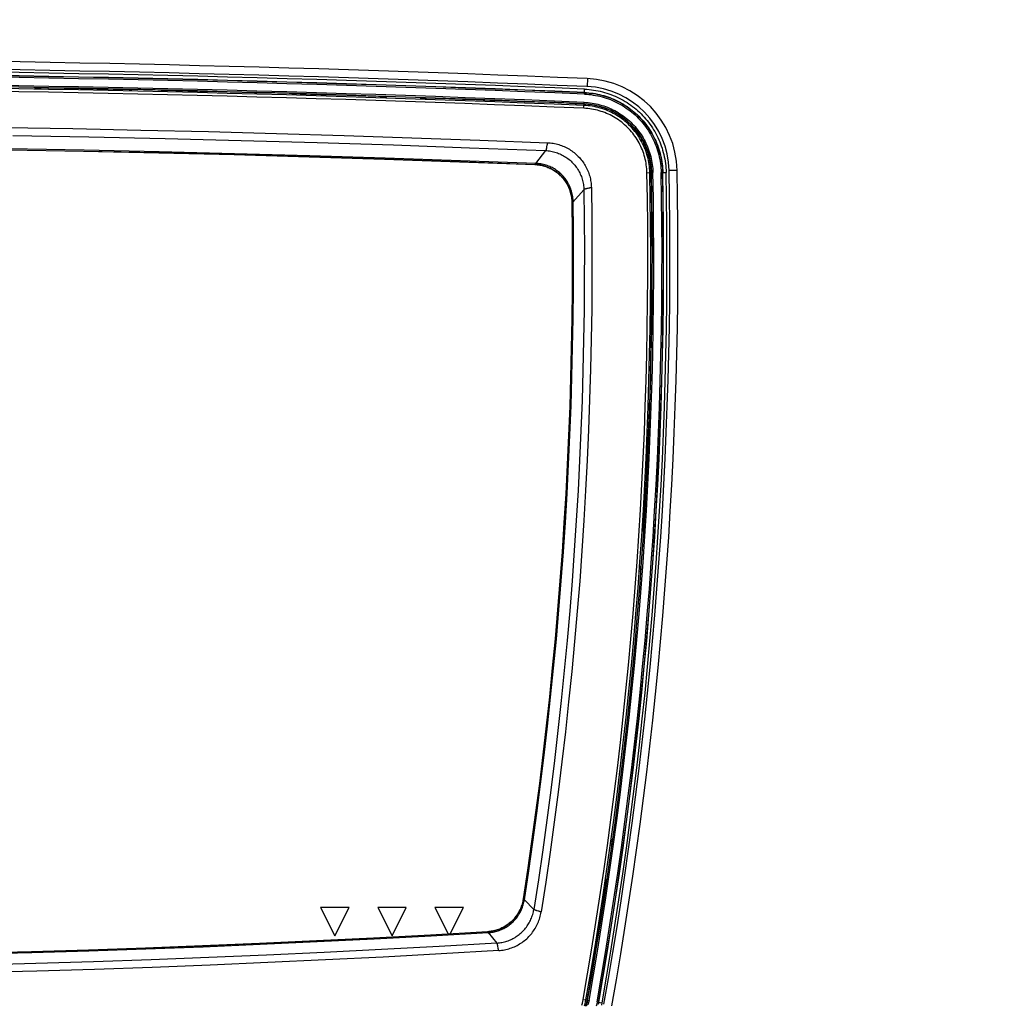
# Model space of a CAD drawing. Header units: centimetres. Extents: x 4745 to 39369, y 17389 to 19524.
# Tile 24 of 188: x 15516 to 15533, y 18153 to 18170. Entities that reach past the tile are written whole.
import ezdxf
from ezdxf import colors
from ezdxf.entities.mleader import LeaderData, LeaderLine
from ezdxf.math import Vec2, Vec3

# ---------------------------------------------------------------- set-up
doc = ezdxf.new("R2010")
doc.units = ezdxf.units.CM
doc.layers.add('$_urządzenia', color=250, linetype='Continuous')
doc.layers.add('IS_Opis', color=250, linetype='Continuous', lineweight=9)
doc.styles.add('styl1', font='ARIALN.TTF')

# ---------------------------------------------------------------- blocks, each defined once
blk = doc.blocks.new('A$C92957c0b')
at = {"layer": '$_urządzenia'}
for p, q in [((167.19, -875.28), (167.13, -876.68)), ((70.46, -876.91), (70.5, -877.04)), ((71.54, -876.93), (70.46, -876.91)), ((71.5, -877.06), (70.5, -877.04)), ((71.54, -876.94), (71.5, -877.06)), ((71.57, -876.93), (71.54, -876.93)), ((71.73, -876.93), (71.69, -876.93)), ((71.76, -876.93), (71.73, -876.93)), ((71.8, -876.93), (71.76, -876.93)), ((71.84, -876.93), (71.8, -876.93)), ((87.81, -877.2), (87.76, -877.2)), ((87.87, -877.2), (87.81, -877.2)), ((87.93, -877.2), (87.87, -877.2)), ((166.68, -878.01), (166.72, -877.14)), ((87.17, -877.23), (87.11, -877.23)), ((87.23, -877.23), (87.17, -877.23)), ((87.28, -877.23), (87.23, -877.23)), ((87.53, -877.21), (87.52, -877.22)), ((92.09, -877.29), (92.03, -877.29)), ((92.15, -877.29), (92.09, -877.29)), ((92.21, -877.3), (92.15, -877.29)), ((92.53, -877.32), (92.54, -877.33)), ((92.91, -877.36), (92.86, -877.36)), ((92.97, -877.36), (92.91, -877.36)), ((93.04, -877.37), (92.97, -877.36)), ((110.12, -877.8), (110.06, -877.8)), ((110.17, -877.8), (110.12, -877.8)), ((110.23, -877.8), (110.17, -877.8)), ((110.47, -877.78), (110.46, -877.78)), ((110.76, -877.77), (110.7, -877.77)), ((110.82, -877.77), (110.76, -877.77)), ((110.88, -877.77), (110.82, -877.77)), ((115.04, -877.88), (114.98, -877.88)), ((115.1, -877.89), (115.04, -877.88)), ((115.16, -877.89), (115.1, -877.89)), ((115.47, -877.92), (115.48, -877.93)), ((115.86, -877.96), (115.8, -877.96)), ((115.92, -877.96), (115.86, -877.96)), ((115.98, -877.96), (115.92, -877.96)), ((130.7, -878.42), (130.66, -878.42)), ((130.74, -878.42), (130.7, -878.42)), ((130.96, -878.43), (130.93, -878.43)), ((132.04, -878.47), (130.96, -878.43)), ((130.96, -878.44), (131, -878.56)), ((132, -878.59), (131, -878.56)), ((132.04, -878.47), (132, -878.59)), ((137.96, -878.67), (138, -878.79)), ((139.04, -878.71), (137.96, -878.67)), ((139, -878.83), (138, -878.79)), ((139.04, -878.71), (139, -878.83)), ((139.07, -878.71), (139.04, -878.71)), ((139.22, -878.71), (139.19, -878.7)), ((139.26, -878.71), (139.22, -878.71)), ((139.3, -878.71), (139.26, -878.71)), ((139.34, -878.71), (139.3, -878.71)), ((158.69, -879.43), (158.63, -879.43)), ((158.75, -879.43), (158.69, -879.43)), ((158.8, -879.43), (158.75, -879.43)), ((159.04, -879.41), (159.03, -879.42)), ((159.33, -879.4), (159.27, -879.4)), ((159.39, -879.4), (159.33, -879.4)), ((159.45, -879.41), (159.39, -879.4)), ((163.61, -879.57), (163.55, -879.57)), ((163.67, -879.58), (163.61, -879.57)), ((163.73, -879.58), (163.67, -879.58)), ((164.05, -879.62), (164.05, -879.62)), ((164.43, -879.66), (164.37, -879.66)), ((164.49, -879.66), (164.43, -879.66)), ((164.55, -879.66), (164.49, -879.66)), ((166.58, -880.49), (166.62, -879.44)), ((159.88, -887.89), (158.13, -890.15)), ((158, -890.33), (158, -890.32)), ((158.09, -890.2), (158.05, -890.25)), ((158.13, -890.15), (158.09, -890.2)), ((177.62, -891.77), (178.67, -891.75)), ((180.1, -891.72), (180.97, -891.7)), ((182.9, -891.35), (181.5, -891.37)), ((164.65, -896.89), (166.57, -894.74)), ((164.52, -897.02), (164.53, -897.02)), ((178.37, -903.5), (178.49, -903.46)), ((178.38, -904.5), (178.5, -904.54)), ((178.5, -903.2), (178.5, -903.16)), ((178.5, -903.24), (178.5, -903.2)), ((178.5, -903.27), (178.5, -903.24)), ((178.5, -903.46), (178.5, -903.43)), ((178.5, -910.46), (178.37, -910.5)), ((178.49, -911.54), (178.37, -911.5)), ((178.49, -911.57), (178.49, -911.54)), ((178.5, -911.73), (178.5, -911.69)), ((178.5, -911.76), (178.5, -911.73)), ((178.5, -911.8), (178.5, -911.76)), ((178.5, -911.84), (178.5, -911.8)), ((178.27, -926.19), (178.27, -926.13)), ((178.27, -926.25), (178.27, -926.19)), ((178.27, -926.3), (178.27, -926.25)), ((178.29, -926.54), (178.28, -926.53)), ((178.3, -926.83), (178.3, -926.78)), ((178.3, -926.89), (178.3, -926.83)), ((178.3, -926.95), (178.3, -926.89)), ((178.09, -932.05), (178.1, -931.99)), ((178.1, -931.93), (178.1, -931.87)), ((178.1, -931.99), (178.1, -931.93)), ((178.14, -931.55), (178.13, -931.55)), ((178.17, -931.23), (178.18, -931.17)), ((178.18, -931.11), (178.18, -931.05)), ((178.18, -931.17), (178.18, -931.11)), ((176.99, -954.54), (176.87, -954.5)), ((177.05, -953.46), (176.93, -953.5)), ((177.06, -953.46), (177.06, -953.43)), ((177.08, -953.2), (177.09, -953.16)), ((177.08, -953.24), (177.08, -953.2)), ((176.51, -961.57), (176.51, -961.54)), ((171.58, -1008.46), (171.58, -1008.43)), ((170.42, -1016.54), (170.31, -1016.5)), ((170.4, -1016.76), (170.41, -1016.72)), ((170.41, -1016.72), (170.41, -1016.69)), ((170.42, -1016.57), (170.43, -1016.54)), ((170.58, -1015.46), (170.45, -1015.5)), ((156, -1018.87), (156.01, -1018.87)), ((156.11, -1018.96), (156.17, -1019.02)), ((157.82, -1020.71), (156.17, -1019.02)), ((120.5, -1020.35), (123, -1025.35)), ((125.5, -1020.35), (120.5, -1020.35)), ((123, -1025.35), (125.5, -1020.35)), ((130.5, -1020.35), (133, -1025.35)), ((135.5, -1020.35), (130.5, -1020.35)), ((133, -1025.35), (135.5, -1020.35)), ((140.5, -1020.35), (142.83, -1025)), ((145.5, -1020.35), (140.5, -1020.35)), ((143.18, -1024.98), (145.5, -1020.35)), ((158.67, -1021.02), (158.43, -1020.95)), ((149.7, -1024.61), (149.7, -1024.62)), ((151.58, -1027.46), (151.53, -1027.15)), ((151.61, -1027.58), (151.58, -1027.46)), ((166.46, -1036.45), (167.48, -1036.63)), ((168.9, -1036.88), (169.75, -1037.03))]:
    blk.add_line(p, q, dxfattribs=at)
for points in [[(71.69, -876.93), (71.67, -876.93), (71.66, -876.93), (71.64, -876.93), (71.63, -876.93), (71.61, -876.93), (71.6, -876.93), (71.59, -876.93), (71.58, -876.93), (71.57, -876.93), (71.56, -876.93), (71.56, -876.93), (71.55, -876.94), (71.55, -876.94), (71.54, -876.94), (71.54, -876.94), (71.54, -876.94)], [(87.76, -877.2), (87.73, -877.2), (87.71, -877.2), (87.69, -877.2), (87.66, -877.2), (87.64, -877.2), (87.62, -877.2), (87.61, -877.2), (87.59, -877.2), (87.58, -877.2), (87.56, -877.21), (87.55, -877.21), (87.54, -877.21), (87.53, -877.21), (87.53, -877.21), (87.53, -877.21)], [(88.02, -877.2), (87.99, -877.2), (87.93, -877.2)], [(166.72, -877.14), (167.11, -877.16), (167.5, -877.19), (167.89, -877.24), (168.28, -877.29), (168.67, -877.35), (169.06, -877.43), (169.44, -877.51), (169.83, -877.6), (170.21, -877.71), (170.58, -877.82), (170.96, -877.94), (171.33, -878.08), (171.69, -878.22), (172.06, -878.37), (172.42, -878.54), (172.77, -878.71), (173.12, -878.89), (173.46, -879.08), (173.8, -879.28), (174.14, -879.49), (174.47, -879.71), (174.79, -879.93), (175.11, -880.17), (175.42, -880.41), (175.72, -880.66), (176.02, -880.92), (176.31, -881.19), (176.59, -881.46), (176.86, -881.74), (177.13, -882.03), (177.39, -882.32), (177.64, -882.63), (177.89, -882.94), (178.12, -883.25), (178.35, -883.57), (178.57, -883.9), (178.78, -884.23), (178.98, -884.57), (179.17, -884.92), (179.36, -885.26), (179.53, -885.62), (179.7, -885.98), (179.85, -886.34), (180, -886.7), (180.13, -887.07), (180.26, -887.45), (180.37, -887.82), (180.48, -888.2), (180.57, -888.59), (180.66, -888.97), (180.73, -889.36), (180.8, -889.75), (180.85, -890.14), (180.9, -890.53), (180.93, -890.92), (180.96, -891.31), (180.97, -891.7)], [(87.11, -877.23), (87.05, -877.23), (87.02, -877.23)], [(87.48, -877.22), (87.47, -877.23), (87.45, -877.23), (87.44, -877.23), (87.42, -877.23), (87.4, -877.23), (87.38, -877.23), (87.36, -877.23), (87.33, -877.23), (87.31, -877.23), (87.28, -877.23)], [(87.52, -877.22), (87.51, -877.22), (87.51, -877.22), (87.5, -877.22), (87.49, -877.22), (87.48, -877.22)], [(92.49, -877.32), (92.48, -877.31), (92.47, -877.31), (92.45, -877.31), (92.43, -877.31), (92.41, -877.31), (92.39, -877.31), (92.37, -877.3), (92.35, -877.3), (92.32, -877.3), (92.3, -877.3), (92.27, -877.3), (92.21, -877.3)], [(92.53, -877.32), (92.53, -877.32), (92.52, -877.32), (92.51, -877.32), (92.5, -877.32), (92.49, -877.32)], [(92.86, -877.36), (92.8, -877.36), (92.77, -877.36), (92.75, -877.35), (92.72, -877.35), (92.7, -877.35), (92.68, -877.35), (92.66, -877.35), (92.64, -877.35), (92.62, -877.34), (92.6, -877.34), (92.59, -877.34), (92.57, -877.34), (92.56, -877.34), (92.55, -877.33), (92.55, -877.33), (92.54, -877.33), (92.54, -877.33)], [(110.06, -877.8), (109.99, -877.79), (109.96, -877.79)], [(110.43, -877.79), (110.41, -877.79), (110.4, -877.79), (110.38, -877.79), (110.36, -877.79), (110.34, -877.8), (110.32, -877.8), (110.3, -877.8), (110.28, -877.8), (110.25, -877.8), (110.23, -877.8)], [(110.46, -877.78), (110.46, -877.79), (110.45, -877.79), (110.45, -877.79), (110.44, -877.79), (110.43, -877.79)], [(110.7, -877.77), (110.68, -877.77), (110.65, -877.77), (110.63, -877.77), (110.61, -877.77), (110.59, -877.77), (110.57, -877.77), (110.55, -877.77), (110.53, -877.77), (110.52, -877.77), (110.51, -877.77), (110.5, -877.77), (110.49, -877.77), (110.48, -877.78), (110.47, -877.78), (110.47, -877.78)], [(110.97, -877.77), (110.94, -877.77), (110.88, -877.77)], [(115.44, -877.91), (115.43, -877.91), (115.41, -877.91), (115.39, -877.91), (115.38, -877.9), (115.36, -877.9), (115.34, -877.9), (115.31, -877.9), (115.29, -877.9), (115.27, -877.9), (115.24, -877.89), (115.21, -877.89), (115.16, -877.89)], [(115.47, -877.92), (115.47, -877.92), (115.47, -877.92), (115.46, -877.92), (115.45, -877.91), (115.44, -877.91)], [(115.8, -877.96), (115.74, -877.95), (115.72, -877.95), (115.69, -877.95), (115.67, -877.95), (115.64, -877.95), (115.62, -877.95), (115.6, -877.94), (115.58, -877.94), (115.56, -877.94), (115.55, -877.94), (115.53, -877.94), (115.52, -877.93), (115.51, -877.93), (115.5, -877.93), (115.49, -877.93), (115.49, -877.93), (115.48, -877.93)], [(130.79, -878.42), (130.77, -878.42), (130.74, -878.42)], [(130.96, -878.44), (130.96, -878.44), (130.96, -878.44), (130.95, -878.44), (130.95, -878.44), (130.94, -878.44), (130.94, -878.43), (130.93, -878.43), (130.92, -878.43), (130.91, -878.43), (130.9, -878.43), (130.89, -878.43), (130.87, -878.43), (130.86, -878.43), (130.84, -878.42), (130.83, -878.42), (130.79, -878.42)], [(139.19, -878.7), (139.17, -878.7), (139.16, -878.7), (139.14, -878.71), (139.13, -878.71), (139.12, -878.71), (139.1, -878.71), (139.09, -878.71), (139.08, -878.71), (139.07, -878.71), (139.06, -878.71), (139.06, -878.71), (139.05, -878.71), (139.05, -878.71), (139.04, -878.71), (139.04, -878.71), (139.04, -878.71)], [(166.68, -878.01), (167.07, -878.03), (167.46, -878.06), (167.85, -878.1), (168.23, -878.16), (168.62, -878.22), (169, -878.3), (169.38, -878.38), (169.76, -878.48), (170.14, -878.59), (170.51, -878.71), (170.88, -878.84), (171.25, -878.97), (171.61, -879.12), (171.97, -879.28), (172.32, -879.45), (172.67, -879.63), (173.01, -879.82), (173.35, -880.02), (173.68, -880.22), (174.01, -880.44), (174.33, -880.67), (174.64, -880.9), (174.95, -881.14), (175.25, -881.4), (175.54, -881.66), (175.83, -881.92), (176.11, -882.2), (176.38, -882.48), (176.64, -882.77), (176.89, -883.07), (177.14, -883.38), (177.37, -883.69), (177.6, -884.01), (177.82, -884.33), (178.03, -884.66), (178.23, -885), (178.42, -885.34), (178.6, -885.69), (178.77, -886.04), (178.94, -886.4), (179.09, -886.76), (179.23, -887.12), (179.36, -887.49), (179.48, -887.86), (179.59, -888.24), (179.69, -888.62), (179.78, -889), (179.86, -889.38), (179.93, -889.77), (179.98, -890.16), (180.03, -890.55), (180.07, -890.93), (180.09, -891.33), (180.1, -891.72)], [(166.69, -877.72), (167.07, -877.74), (167.45, -877.77), (167.82, -877.81), (168.2, -877.86), (168.57, -877.92), (168.94, -877.99), (169.31, -878.07), (169.68, -878.16), (170.05, -878.26), (170.41, -878.37), (170.77, -878.49), (171.13, -878.62), (171.48, -878.76), (171.83, -878.9), (172.17, -879.06), (172.51, -879.22), (172.85, -879.4), (173.18, -879.58), (173.51, -879.77), (173.83, -879.97), (174.14, -880.18), (174.45, -880.4), (174.76, -880.62), (175.06, -880.86), (175.35, -881.1), (175.63, -881.35), (175.91, -881.6), (176.18, -881.87), (176.45, -882.14), (176.71, -882.42), (176.96, -882.7), (177.2, -882.99), (177.43, -883.29), (177.66, -883.59), (177.88, -883.9), (178.09, -884.21), (178.29, -884.53), (178.48, -884.86), (178.67, -885.19), (178.84, -885.53), (179.01, -885.87), (179.17, -886.21), (179.32, -886.56), (179.46, -886.91), (179.59, -887.27), (179.71, -887.62), (179.82, -887.99), (179.92, -888.35), (180.01, -888.72), (180.1, -889.09), (180.17, -889.46), (180.23, -889.83), (180.28, -890.21), (180.33, -890.58), (180.36, -890.96), (180.38, -891.34), (180.39, -891.71)], [(166.69, -877.76), (167.09, -877.78), (167.48, -877.81), (167.88, -877.86), (168.27, -877.91), (168.66, -877.98), (169.05, -878.05), (169.44, -878.14), (169.83, -878.24), (170.21, -878.35), (170.59, -878.47), (170.97, -878.6), (171.34, -878.74), (171.71, -878.89), (172.07, -879.06), (172.43, -879.23), (172.79, -879.41), (173.14, -879.6), (173.48, -879.8), (173.82, -880.01), (174.15, -880.23), (174.48, -880.46), (174.79, -880.7), (175.11, -880.95), (175.41, -881.21), (175.71, -881.47), (176, -881.74), (176.28, -882.02), (176.56, -882.31), (176.83, -882.61), (177.08, -882.91), (177.33, -883.22), (177.57, -883.54), (177.81, -883.87), (178.03, -884.2), (178.24, -884.53), (178.45, -884.88), (178.64, -885.22), (178.83, -885.58), (179, -885.93), (179.17, -886.3), (179.32, -886.66), (179.46, -887.04), (179.6, -887.41), (179.72, -887.79), (179.83, -888.17), (179.93, -888.56), (180.03, -888.94), (180.11, -889.34), (180.17, -889.73), (180.23, -890.12), (180.28, -890.52), (180.32, -890.92), (180.34, -891.31), (180.35, -891.71)], [(158.63, -879.43), (158.57, -879.42), (158.54, -879.42)], [(159, -879.42), (158.98, -879.42), (158.97, -879.43), (158.95, -879.43), (158.94, -879.43), (158.92, -879.43), (158.9, -879.43), (158.87, -879.43), (158.85, -879.43), (158.83, -879.43), (158.8, -879.43)], [(159.03, -879.42), (159.03, -879.42), (159.02, -879.42), (159.02, -879.42), (159.01, -879.42), (159, -879.42)], [(159.27, -879.4), (159.25, -879.4), (159.22, -879.4), (159.2, -879.4), (159.18, -879.4), (159.16, -879.4), (159.14, -879.4), (159.12, -879.4), (159.11, -879.4), (159.09, -879.41), (159.08, -879.41), (159.07, -879.41), (159.06, -879.41), (159.05, -879.41), (159.04, -879.41), (159.04, -879.41)], [(159.54, -879.41), (159.51, -879.41), (159.45, -879.41)], [(164.01, -879.61), (164, -879.6), (163.98, -879.6), (163.97, -879.6), (163.95, -879.6), (163.93, -879.6), (163.91, -879.59), (163.89, -879.59), (163.86, -879.59), (163.84, -879.59), (163.81, -879.59), (163.78, -879.58), (163.73, -879.58)], [(164.05, -879.62), (164.04, -879.61), (164.04, -879.61), (164.03, -879.61), (164.02, -879.61), (164.01, -879.61)], [(164.37, -879.66), (164.32, -879.65), (164.29, -879.65), (164.26, -879.65), (164.24, -879.65), (164.21, -879.64), (164.19, -879.64), (164.17, -879.64), (164.15, -879.64), (164.13, -879.64), (164.12, -879.63), (164.1, -879.63), (164.09, -879.63), (164.08, -879.63), (164.07, -879.63), (164.06, -879.62), (164.06, -879.62), (164.05, -879.62)], [(177.62, -891.77), (177.61, -891.43), (177.59, -891.09), (177.55, -890.75), (177.51, -890.41), (177.46, -890.07), (177.4, -889.74), (177.33, -889.4), (177.24, -889.07), (177.15, -888.75), (177.05, -888.42), (176.94, -888.1), (176.82, -887.78), (176.69, -887.46), (176.55, -887.15), (176.4, -886.85), (176.25, -886.54), (176.08, -886.25), (175.91, -885.95), (175.72, -885.67), (175.53, -885.39), (175.33, -885.11), (175.13, -884.84), (174.91, -884.58), (174.69, -884.32), (174.46, -884.07), (174.22, -883.82), (173.97, -883.59), (173.72, -883.36), (173.46, -883.14), (173.2, -882.92), (172.93, -882.72), (172.65, -882.52), (172.37, -882.33), (172.08, -882.15), (171.78, -881.98), (171.48, -881.81), (171.18, -881.66), (170.87, -881.51), (170.56, -881.38), (170.24, -881.25), (169.93, -881.13), (169.6, -881.02), (169.28, -880.92), (168.95, -880.84), (168.61, -880.76), (168.28, -880.69), (167.94, -880.63), (167.6, -880.58), (167.26, -880.54), (166.92, -880.51), (166.58, -880.49)], [(178.12, -891.76), (178.11, -891.4), (178.08, -891.05), (178.05, -890.69), (178.01, -890.34), (177.95, -889.99), (177.89, -889.64), (177.81, -889.29), (177.73, -888.95), (177.63, -888.6), (177.53, -888.27), (177.41, -887.93), (177.29, -887.6), (177.15, -887.27), (177.01, -886.94), (176.85, -886.62), (176.69, -886.31), (176.51, -886), (176.33, -885.69), (176.14, -885.39), (175.94, -885.1), (175.73, -884.81), (175.52, -884.53), (175.29, -884.25), (175.06, -883.99), (174.82, -883.72), (174.57, -883.47), (174.31, -883.22), (174.05, -882.99), (173.78, -882.75), (173.5, -882.53), (173.22, -882.32), (172.93, -882.11), (172.64, -881.91), (172.34, -881.72), (172.03, -881.54), (171.72, -881.37), (171.4, -881.21), (171.08, -881.06), (170.75, -880.92), (170.42, -880.78), (170.09, -880.66), (169.75, -880.55), (169.41, -880.44), (169.07, -880.35), (168.72, -880.27), (168.37, -880.2), (168.02, -880.13), (167.67, -880.08), (167.31, -880.04), (166.95, -880.01), (166.6, -879.99)], [(166.61, -879.69), (166.96, -879.71), (167.3, -879.74), (167.65, -879.78), (167.99, -879.83), (168.32, -879.88), (168.66, -879.95), (168.99, -880.03), (169.33, -880.11), (169.66, -880.21), (169.98, -880.31), (170.31, -880.42), (170.63, -880.55), (170.94, -880.68), (171.26, -880.81), (171.57, -880.96), (171.87, -881.12), (172.17, -881.28), (172.47, -881.46), (172.76, -881.64), (173.04, -881.83), (173.32, -882.02), (173.6, -882.23), (173.87, -882.44), (174.13, -882.66), (174.39, -882.89), (174.64, -883.12), (174.88, -883.36), (175.12, -883.61), (175.35, -883.87), (175.57, -884.13), (175.79, -884.39), (175.99, -884.67), (176.2, -884.94), (176.39, -885.23), (176.57, -885.52), (176.75, -885.81), (176.92, -886.11), (177.08, -886.41), (177.23, -886.72), (177.37, -887.03), (177.5, -887.35), (177.63, -887.67), (177.75, -887.99), (177.85, -888.31), (177.95, -888.64), (178.04, -888.98), (178.12, -889.32), (178.19, -889.66), (178.25, -890), (178.31, -890.35), (178.35, -890.7), (178.38, -891.05), (178.4, -891.4), (178.42, -891.75)], [(178.36, -891.75), (178.35, -891.39), (178.32, -891.03), (178.29, -890.67), (178.24, -890.31), (178.19, -889.95), (178.12, -889.59), (178.05, -889.24), (177.96, -888.89), (177.86, -888.54), (177.75, -888.19), (177.64, -887.85), (177.51, -887.51), (177.37, -887.17), (177.22, -886.84), (177.06, -886.51), (176.9, -886.19), (176.72, -885.87), (176.53, -885.56), (176.34, -885.26), (176.13, -884.96), (175.92, -884.66), (175.7, -884.38), (175.47, -884.09), (175.23, -883.82), (174.99, -883.55), (174.73, -883.29), (174.47, -883.04), (174.2, -882.8), (173.93, -882.56), (173.64, -882.34), (173.35, -882.12), (173.06, -881.91), (172.76, -881.71), (172.45, -881.51), (172.14, -881.33), (171.82, -881.16), (171.49, -880.99), (171.17, -880.84), (170.83, -880.69), (170.5, -880.56), (170.16, -880.43), (169.81, -880.32), (169.47, -880.21), (169.12, -880.12), (168.76, -880.03), (168.41, -879.96), (168.05, -879.9), (167.69, -879.84), (167.33, -879.8), (166.97, -879.77), (166.61, -879.75)], [(166.62, -879.44), (166.97, -879.46), (167.33, -879.49), (167.68, -879.53), (168.02, -879.58), (168.37, -879.64), (168.71, -879.71), (169.05, -879.78), (169.39, -879.87), (169.73, -879.97), (170.06, -880.07), (170.39, -880.19), (170.72, -880.31), (171.04, -880.45), (171.36, -880.59), (171.68, -880.74), (171.99, -880.9), (172.29, -881.07), (172.6, -881.24), (172.89, -881.43), (173.19, -881.62), (173.47, -881.82), (173.75, -882.03), (174.03, -882.25), (174.29, -882.47), (174.56, -882.7), (174.81, -882.94), (175.06, -883.19), (175.3, -883.44), (175.54, -883.7), (175.76, -883.97), (175.98, -884.24), (176.2, -884.52), (176.4, -884.8), (176.6, -885.09), (176.78, -885.38), (176.96, -885.68), (177.14, -885.99), (177.3, -886.3), (177.45, -886.61), (177.6, -886.93), (177.74, -887.25), (177.86, -887.58), (177.98, -887.91), (178.09, -888.24), (178.19, -888.58), (178.28, -888.92), (178.37, -889.26), (178.44, -889.61), (178.5, -889.96), (178.55, -890.32), (178.6, -890.67), (178.63, -891.03), (178.65, -891.39), (178.67, -891.75)], [(65.29, -883.83), (77.16, -884.04), (89.02, -884.29), (100.89, -884.57), (112.76, -884.89), (124.62, -885.24), (136.49, -885.63), (148.35, -886.05), (160.21, -886.51)], [(66.63, -885.25), (79.95, -885.49), (93.28, -885.78), (106.6, -886.12), (119.92, -886.49), (133.24, -886.91), (146.56, -887.38), (159.88, -887.89)], [(65.91, -887.53), (79.09, -887.77), (92.27, -888.05), (105.45, -888.38), (118.63, -888.75), (131.8, -889.16), (144.98, -889.61), (158.15, -890.11)], [(65.85, -887.73), (79.02, -887.97), (92.19, -888.25), (105.35, -888.58), (118.52, -888.95), (131.68, -889.36), (144.84, -889.82), (158, -890.32)], [(65.85, -887.75), (79.02, -887.98), (92.18, -888.27), (105.35, -888.59), (118.52, -888.96), (131.68, -889.37), (144.84, -889.83), (158, -890.33)], [(160.07, -887.24), (160.06, -887.31), (160.04, -887.38), (160.03, -887.45), (160.02, -887.51), (160, -887.57), (159.99, -887.63), (159.97, -887.68), (159.96, -887.73), (159.94, -887.77), (159.93, -887.81), (159.91, -887.84), (159.89, -887.87), (159.88, -887.89)], [(160.21, -886.51), (160.2, -886.57), (160.19, -886.62), (160.17, -886.68), (160.16, -886.75), (160.15, -886.81), (160.13, -886.88), (160.12, -886.95), (160.07, -887.24)], [(160.21, -886.51), (160.46, -886.52), (160.71, -886.55), (160.96, -886.57), (161.21, -886.61), (161.46, -886.66), (161.71, -886.71), (161.96, -886.77), (162.2, -886.84), (162.44, -886.92), (162.68, -887), (162.91, -887.09), (163.14, -887.19), (163.37, -887.3), (163.6, -887.41), (163.82, -887.53), (164.04, -887.66), (164.25, -887.79), (164.46, -887.93), (164.66, -888.08), (164.86, -888.24), (165.06, -888.4), (165.25, -888.56), (165.43, -888.73), (165.61, -888.91), (165.79, -889.09), (165.96, -889.28), (166.12, -889.48), (166.27, -889.68), (166.42, -889.88), (166.56, -890.09), (166.7, -890.3), (166.83, -890.52), (166.95, -890.74), (167.07, -890.96), (167.17, -891.19), (167.27, -891.42), (167.37, -891.65), (167.45, -891.89), (167.53, -892.13), (167.6, -892.37), (167.67, -892.62), (167.72, -892.86), (167.77, -893.11), (167.81, -893.36), (167.84, -893.61), (167.87, -893.86), (167.88, -894.11), (167.89, -894.37)], [(159.88, -887.89), (160.11, -887.9), (160.34, -887.93), (160.58, -887.96), (160.81, -887.99), (161.04, -888.04), (161.27, -888.09), (161.49, -888.15), (161.72, -888.22), (161.94, -888.29), (162.16, -888.37), (162.38, -888.46), (162.59, -888.56), (162.8, -888.67), (163.01, -888.78), (163.21, -888.9), (163.41, -889.02), (163.6, -889.15), (163.79, -889.29), (163.98, -889.43), (164.16, -889.58), (164.33, -889.74), (164.5, -889.9), (164.67, -890.07), (164.82, -890.24), (164.98, -890.42), (165.12, -890.61), (165.26, -890.79), (165.4, -890.99), (165.52, -891.18), (165.64, -891.39), (165.76, -891.59), (165.86, -891.8), (165.96, -892.01), (166.06, -892.23), (166.14, -892.45), (166.22, -892.67), (166.29, -892.89), (166.35, -893.12), (166.4, -893.35), (166.45, -893.58), (166.49, -893.81), (166.52, -894.04), (166.55, -894.27), (166.56, -894.51), (166.57, -894.74)], [(158.05, -890.25), (158.04, -890.26), (158.03, -890.28), (158.02, -890.29), (158.01, -890.3), (158.01, -890.31), (158.01, -890.31), (158, -890.32)], [(164.53, -897.02), (164.53, -896.79), (164.51, -896.56), (164.49, -896.33), (164.46, -896.1), (164.42, -895.88), (164.38, -895.65), (164.32, -895.43), (164.26, -895.2), (164.19, -894.98), (164.12, -894.77), (164.04, -894.55), (163.95, -894.34), (163.85, -894.14), (163.75, -893.93), (163.64, -893.73), (163.52, -893.54), (163.4, -893.34), (163.26, -893.15), (163.13, -892.97), (162.99, -892.79), (162.84, -892.62), (162.68, -892.45), (162.52, -892.28), (162.36, -892.12), (162.19, -891.97), (162.01, -891.82), (161.83, -891.68), (161.65, -891.55), (161.46, -891.42), (161.26, -891.3), (161.06, -891.18), (160.86, -891.07), (160.66, -890.97), (160.45, -890.88), (160.24, -890.79), (160.03, -890.71), (159.81, -890.63), (159.59, -890.57), (159.36, -890.51), (159.14, -890.46), (158.91, -890.41), (158.69, -890.38), (158.46, -890.35), (158.23, -890.33), (158, -890.32)], [(158, -890.33), (158.22, -890.34), (158.43, -890.36), (158.64, -890.38), (158.85, -890.42), (159.07, -890.45), (159.28, -890.5), (159.48, -890.55), (159.69, -890.61), (159.9, -890.68), (160.1, -890.75), (160.3, -890.82), (160.49, -890.91), (160.69, -891), (160.88, -891.09), (161.07, -891.2), (161.25, -891.31), (161.44, -891.42), (161.61, -891.54), (161.79, -891.67), (161.96, -891.8), (162.13, -891.93), (162.29, -892.08), (162.44, -892.22), (162.6, -892.37), (162.74, -892.53), (162.88, -892.69), (163.02, -892.85), (163.15, -893.02), (163.28, -893.2), (163.4, -893.37), (163.52, -893.56), (163.63, -893.74), (163.73, -893.93), (163.83, -894.12), (163.92, -894.31), (164, -894.51), (164.08, -894.71), (164.16, -894.91), (164.22, -895.11), (164.28, -895.32), (164.34, -895.53), (164.38, -895.74), (164.42, -895.95), (164.46, -896.16), (164.48, -896.38), (164.5, -896.59), (164.52, -896.8), (164.52, -897.02)], [(164.7, -896.84), (164.7, -896.61), (164.68, -896.38), (164.66, -896.15), (164.63, -895.92), (164.59, -895.69), (164.54, -895.47), (164.49, -895.24), (164.43, -895.02), (164.36, -894.8), (164.29, -894.58), (164.2, -894.37), (164.11, -894.16), (164.02, -893.95), (163.91, -893.74), (163.8, -893.54), (163.69, -893.34), (163.56, -893.15), (163.43, -892.96), (163.29, -892.78), (163.15, -892.6), (163, -892.42), (162.85, -892.25), (162.69, -892.09), (162.52, -891.93), (162.35, -891.78), (162.17, -891.63), (161.99, -891.49), (161.81, -891.35), (161.62, -891.22), (161.42, -891.1), (161.22, -890.98), (161.02, -890.87), (160.81, -890.77), (160.6, -890.68), (160.39, -890.59), (160.18, -890.51), (159.96, -890.43), (159.74, -890.37), (159.52, -890.31), (159.29, -890.26), (159.07, -890.21), (158.84, -890.18), (158.61, -890.15), (158.38, -890.13), (158.15, -890.11)], [(167.89, -894.37), (167.96, -899.67), (168, -904.97), (167.99, -910.27), (167.95, -915.57), (167.87, -920.87), (167.75, -926.17), (167.59, -931.47), (167.4, -936.77), (167.16, -942.07), (166.89, -947.36), (166.58, -952.66), (166.23, -957.95), (165.85, -963.24), (165.42, -968.52), (164.96, -973.8), (164.46, -979.08), (163.92, -984.36), (163.35, -989.63), (162.73, -994.89), (162.08, -1000.16), (161.39, -1005.41), (160.66, -1010.66), (159.9, -1015.91), (159.09, -1021.15)], [(167.89, -894.37), (167.84, -894.38), (167.79, -894.39), (167.74, -894.41), (167.69, -894.42), (167.63, -894.43), (167.57, -894.44), (167.52, -894.46), (167.45, -894.47)], [(166.57, -894.74), (166.64, -900.01), (166.67, -905.28), (166.66, -910.55), (166.62, -915.81), (166.54, -921.08), (166.42, -926.35), (166.26, -931.61), (166.07, -936.87), (165.83, -942.14), (165.56, -947.4), (165.25, -952.66), (164.91, -957.91), (164.52, -963.17), (164.1, -968.42), (163.64, -973.66), (163.15, -978.91), (162.61, -984.15), (162.04, -989.39), (161.43, -994.62), (160.78, -999.85), (160.1, -1005.07), (159.38, -1010.29), (158.62, -1015.5), (157.82, -1020.71)], [(167.14, -894.53), (167.08, -894.55), (167.02, -894.56), (166.96, -894.57), (166.9, -894.59), (166.85, -894.6), (166.8, -894.62), (166.76, -894.63), (166.72, -894.65), (166.69, -894.66), (166.66, -894.68), (166.63, -894.69), (166.61, -894.71), (166.59, -894.73), (166.57, -894.74)], [(167.45, -894.47), (167.27, -894.51), (167.14, -894.53)], [(164.52, -897.02), (164.57, -902.11), (164.59, -907.21), (164.57, -912.3), (164.52, -917.4), (164.43, -922.49), (164.31, -927.59), (164.14, -932.68), (163.95, -937.77), (163.72, -942.86), (163.45, -947.95), (163.15, -953.04), (162.81, -958.12), (162.44, -963.2), (162.03, -968.28), (161.59, -973.36), (161.11, -978.43), (160.59, -983.5), (160.04, -988.56), (159.46, -993.63), (158.84, -998.68), (158.18, -1003.74), (157.49, -1008.79), (156.76, -1013.83), (156, -1018.87)], [(156.01, -1018.87), (156.78, -1013.83), (157.5, -1008.79), (158.19, -1003.74), (158.85, -998.69), (159.47, -993.63), (160.05, -988.57), (160.6, -983.5), (161.12, -978.43), (161.6, -973.36), (162.04, -968.28), (162.45, -963.2), (162.82, -958.12), (163.16, -953.04), (163.46, -947.95), (163.73, -942.86), (163.96, -937.77), (164.16, -932.68), (164.32, -927.59), (164.44, -922.49), (164.53, -917.4), (164.59, -912.3), (164.6, -907.21), (164.59, -902.11), (164.53, -897.02)], [(156.17, -1019.02), (156.93, -1013.96), (157.66, -1008.91), (158.35, -1003.85), (159.01, -998.78), (159.63, -993.71), (160.22, -988.63), (160.77, -983.55), (161.29, -978.47), (161.77, -973.38), (162.21, -968.29), (162.62, -963.2), (163, -958.1), (163.34, -953.01), (163.64, -947.91), (163.9, -942.8), (164.14, -937.7), (164.33, -932.59), (164.49, -927.49), (164.62, -922.38), (164.71, -917.27), (164.76, -912.16), (164.78, -907.05), (164.76, -901.94), (164.7, -896.84)], [(164.53, -897.02), (164.54, -897.01), (164.54, -897.01), (164.55, -897.01), (164.55, -897), (164.57, -896.99), (164.58, -896.97), (164.59, -896.96), (164.61, -896.94), (164.65, -896.89)], [(178.49, -903.46), (178.49, -903.46), (178.49, -903.46), (178.49, -903.45), (178.49, -903.45), (178.5, -903.44), (178.5, -903.44), (178.5, -903.43), (178.5, -903.42), (178.5, -903.41), (178.5, -903.4), (178.5, -903.39), (178.5, -903.37), (178.5, -903.36), (178.5, -903.34), (178.5, -903.33), (178.5, -903.31), (178.5, -903.27)], [(178.5, -911.69), (178.5, -911.67), (178.5, -911.66), (178.5, -911.64), (178.5, -911.63), (178.5, -911.61), (178.49, -911.6), (178.49, -911.59), (178.49, -911.58), (178.49, -911.57), (178.49, -911.56), (178.49, -911.56), (178.49, -911.55), (178.49, -911.55), (178.49, -911.54), (178.49, -911.54), (178.49, -911.54)], [(178.27, -926.13), (178.27, -926.07), (178.27, -926.04)], [(178.28, -926.5), (178.28, -926.48), (178.27, -926.47), (178.27, -926.45), (178.27, -926.44), (178.27, -926.42), (178.27, -926.4), (178.27, -926.37), (178.27, -926.35), (178.27, -926.33), (178.27, -926.3)], [(178.28, -926.53), (178.28, -926.53), (178.28, -926.52), (178.28, -926.52), (178.28, -926.51), (178.28, -926.5)], [(178.3, -926.78), (178.3, -926.75), (178.3, -926.72), (178.3, -926.7), (178.3, -926.68), (178.3, -926.66), (178.3, -926.64), (178.3, -926.62), (178.3, -926.61), (178.3, -926.59), (178.29, -926.58), (178.29, -926.57), (178.29, -926.56), (178.29, -926.55), (178.29, -926.54), (178.29, -926.54)], [(178.3, -927.04), (178.3, -927.01), (178.3, -926.95)], [(178.1, -931.87), (178.11, -931.82), (178.11, -931.79), (178.11, -931.76), (178.11, -931.74), (178.11, -931.71), (178.11, -931.69), (178.12, -931.67), (178.12, -931.65), (178.12, -931.63), (178.12, -931.62), (178.12, -931.6), (178.13, -931.59), (178.13, -931.58), (178.13, -931.57), (178.13, -931.56), (178.13, -931.56), (178.13, -931.55)], [(178.14, -931.55), (178.14, -931.54), (178.14, -931.54), (178.15, -931.53), (178.15, -931.52), (178.15, -931.51)], [(178.15, -931.51), (178.15, -931.5), (178.15, -931.48), (178.15, -931.47), (178.16, -931.45), (178.16, -931.43), (178.16, -931.41), (178.16, -931.39), (178.16, -931.36), (178.17, -931.34), (178.17, -931.31), (178.17, -931.28), (178.17, -931.23)], [(177.05, -953.46), (177.05, -953.46), (177.05, -953.46), (177.06, -953.45), (177.06, -953.45), (177.06, -953.44), (177.06, -953.44), (177.06, -953.43), (177.06, -953.42), (177.06, -953.41), (177.07, -953.4), (177.07, -953.39), (177.07, -953.37), (177.07, -953.36), (177.07, -953.34), (177.07, -953.33), (177.08, -953.29)], [(177.08, -953.29), (177.08, -953.27), (177.08, -953.24)], [(170.39, -1016.84), (170.39, -1016.82), (170.4, -1016.8), (170.4, -1016.76)], [(170.41, -1016.69), (170.41, -1016.67), (170.41, -1016.66), (170.42, -1016.64), (170.42, -1016.63), (170.42, -1016.61), (170.42, -1016.6), (170.42, -1016.59), (170.42, -1016.58), (170.42, -1016.57), (170.42, -1016.56), (170.42, -1016.56), (170.42, -1016.55), (170.42, -1016.54), (170.42, -1016.54), (170.42, -1016.54), (170.42, -1016.54)], [(156, -1018.87), (155.97, -1019.08), (155.92, -1019.3), (155.87, -1019.51), (155.81, -1019.72), (155.75, -1019.93), (155.68, -1020.14), (155.6, -1020.34), (155.51, -1020.55), (155.42, -1020.75), (155.33, -1020.94), (155.22, -1021.13), (155.11, -1021.32), (155, -1021.51), (154.87, -1021.69), (154.75, -1021.87), (154.61, -1022.05), (154.47, -1022.22), (154.33, -1022.38), (154.18, -1022.54), (154.02, -1022.7), (153.86, -1022.85), (153.7, -1022.99), (153.53, -1023.13), (153.36, -1023.27), (153.18, -1023.4), (153, -1023.52), (152.81, -1023.64), (152.62, -1023.75), (152.43, -1023.85), (152.23, -1023.95), (152.03, -1024.04), (151.83, -1024.13), (151.63, -1024.2), (151.42, -1024.28), (151.21, -1024.34), (151, -1024.4), (150.78, -1024.45), (150.57, -1024.5), (150.35, -1024.53), (150.14, -1024.57), (149.92, -1024.59), (149.7, -1024.61)], [(149.7, -1024.62), (149.92, -1024.6), (150.14, -1024.58), (150.36, -1024.55), (150.57, -1024.51), (150.79, -1024.46), (151, -1024.41), (151.21, -1024.35), (151.42, -1024.29), (151.63, -1024.22), (151.84, -1024.14), (152.04, -1024.05), (152.24, -1023.96), (152.43, -1023.86), (152.63, -1023.76), (152.82, -1023.65), (153, -1023.53), (153.19, -1023.4), (153.36, -1023.28), (153.54, -1023.14), (153.71, -1023), (153.87, -1022.86), (154.03, -1022.71), (154.19, -1022.55), (154.34, -1022.39), (154.48, -1022.23), (154.62, -1022.06), (154.75, -1021.88), (154.88, -1021.7), (155.01, -1021.52), (155.12, -1021.33), (155.23, -1021.14), (155.34, -1020.95), (155.43, -1020.75), (155.52, -1020.55), (155.61, -1020.35), (155.69, -1020.14), (155.76, -1019.94), (155.82, -1019.73), (155.88, -1019.51), (155.93, -1019.3), (155.98, -1019.09), (156.01, -1018.87)], [(149.83, -1024.78), (150.05, -1024.77), (150.27, -1024.74), (150.49, -1024.71), (150.71, -1024.67), (150.92, -1024.63), (151.14, -1024.58), (151.35, -1024.52), (151.56, -1024.45), (151.77, -1024.38), (151.97, -1024.3), (152.18, -1024.21), (152.38, -1024.12), (152.57, -1024.02), (152.77, -1023.92), (152.96, -1023.81), (153.14, -1023.69), (153.33, -1023.57), (153.51, -1023.44), (153.68, -1023.3), (153.85, -1023.16), (154.02, -1023.02), (154.18, -1022.86), (154.33, -1022.71), (154.48, -1022.55), (154.63, -1022.38), (154.77, -1022.21), (154.9, -1022.04), (155.03, -1021.86), (155.15, -1021.67), (155.27, -1021.49), (155.38, -1021.3), (155.49, -1021.1), (155.58, -1020.9), (155.67, -1020.7), (155.76, -1020.5), (155.84, -1020.29), (155.91, -1020.09), (155.97, -1019.88), (156.03, -1019.66), (156.08, -1019.45), (156.13, -1019.23), (156.17, -1019.02)], [(156.01, -1018.87), (156.02, -1018.87), (156.02, -1018.88), (156.03, -1018.89), (156.05, -1018.9), (156.06, -1018.91), (156.08, -1018.93), (156.11, -1018.96)], [(151.35, -1026.59), (151.58, -1026.57), (151.8, -1026.55), (152.02, -1026.51), (152.24, -1026.47), (152.46, -1026.43), (152.68, -1026.38), (152.9, -1026.32), (153.11, -1026.25), (153.33, -1026.18), (153.54, -1026.09), (153.74, -1026.01), (153.95, -1025.91), (154.15, -1025.81), (154.35, -1025.71), (154.54, -1025.59), (154.73, -1025.47), (154.92, -1025.35), (155.1, -1025.21), (155.28, -1025.08), (155.45, -1024.93), (155.62, -1024.78), (155.79, -1024.63), (155.95, -1024.47), (156.1, -1024.31), (156.25, -1024.14), (156.39, -1023.96), (156.53, -1023.79), (156.66, -1023.6), (156.78, -1023.42), (156.9, -1023.22), (157.02, -1023.03), (157.12, -1022.83), (157.22, -1022.63), (157.32, -1022.43), (157.4, -1022.22), (157.48, -1022.01), (157.56, -1021.8), (157.62, -1021.58), (157.68, -1021.37), (157.74, -1021.15), (157.78, -1020.93), (157.82, -1020.71)], [(151.68, -1027.9), (151.93, -1027.88), (152.19, -1027.85), (152.44, -1027.81), (152.7, -1027.77), (152.95, -1027.71), (153.2, -1027.65), (153.45, -1027.59), (153.7, -1027.51), (153.94, -1027.42), (154.18, -1027.33), (154.42, -1027.23), (154.65, -1027.12), (154.88, -1027.01), (155.11, -1026.88), (155.33, -1026.75), (155.55, -1026.62), (155.76, -1026.47), (155.97, -1026.32), (156.18, -1026.17), (156.38, -1026), (156.57, -1025.83), (156.76, -1025.65), (156.94, -1025.47), (157.12, -1025.28), (157.29, -1025.09), (157.45, -1024.89), (157.61, -1024.68), (157.76, -1024.47), (157.9, -1024.26), (158.04, -1024.04), (158.17, -1023.82), (158.29, -1023.59), (158.41, -1023.36), (158.52, -1023.12), (158.62, -1022.89), (158.71, -1022.64), (158.79, -1022.4), (158.87, -1022.15), (158.94, -1021.91), (159, -1021.66), (159.05, -1021.4), (159.09, -1021.15)], [(158.43, -1020.95), (158.36, -1020.93), (158.31, -1020.91), (158.25, -1020.9), (158.19, -1020.88), (158.14, -1020.86), (158.09, -1020.84), (158.05, -1020.83), (158, -1020.81), (157.97, -1020.8), (157.93, -1020.78), (157.9, -1020.76), (157.88, -1020.75), (157.85, -1020.73), (157.84, -1020.72), (157.82, -1020.71)], [(159.09, -1021.15), (159.05, -1021.14), (159, -1021.12), (158.95, -1021.1), (158.89, -1021.09), (158.84, -1021.07), (158.78, -1021.05), (158.67, -1021.02)], [(149.83, -1024.78), (139.86, -1025.36), (129.88, -1025.9), (119.89, -1026.4), (109.91, -1026.86), (99.92, -1027.28), (89.94, -1027.66), (79.95, -1028), (69.96, -1028.3), (59.96, -1028.56)], [(149.7, -1024.61), (139.73, -1025.18), (129.76, -1025.72), (119.79, -1026.22), (109.81, -1026.68), (99.83, -1027.1), (89.86, -1027.48), (79.87, -1027.82), (69.89, -1028.12), (59.91, -1028.38)], [(149.7, -1024.62), (139.73, -1025.2), (129.76, -1025.74), (119.79, -1026.23), (109.81, -1026.69), (99.84, -1027.11), (89.86, -1027.49), (79.88, -1027.83), (69.89, -1028.13), (59.91, -1028.39)], [(149.7, -1024.62), (149.7, -1024.62), (149.71, -1024.63), (149.72, -1024.64), (149.73, -1024.65), (149.74, -1024.67), (149.76, -1024.69), (149.78, -1024.72), (149.81, -1024.75), (151.35, -1026.59)], [(151.35, -1026.59), (141.27, -1027.18), (131.19, -1027.73), (121.11, -1028.24), (111.02, -1028.71), (100.94, -1029.13), (90.85, -1029.52), (80.76, -1029.87), (70.67, -1030.17), (60.57, -1030.44)], [(151.53, -1027.15), (151.51, -1027.09), (151.5, -1027.03), (151.49, -1026.97), (151.48, -1026.92), (151.47, -1026.87), (151.45, -1026.82), (151.44, -1026.78), (151.43, -1026.74), (151.42, -1026.71), (151.4, -1026.67), (151.39, -1026.65), (151.38, -1026.62), (151.37, -1026.6), (151.35, -1026.59)], [(151.68, -1027.9), (141.58, -1028.49), (131.47, -1029.04), (121.37, -1029.55), (111.26, -1030.02), (101.15, -1030.45), (91.04, -1030.84), (80.93, -1031.19), (70.82, -1031.5), (60.7, -1031.76)], [(151.68, -1027.9), (151.66, -1027.85), (151.65, -1027.8), (151.64, -1027.75), (151.63, -1027.69), (151.62, -1027.64), (151.61, -1027.58)], [(166.23, -1037.45), (166.32, -1037.12), (166.39, -1036.79), (166.46, -1036.45)], [(166.71, -1037.58), (166.8, -1037.24), (166.88, -1036.89), (166.95, -1036.54)], [(166.95, -1037.64), (167.04, -1037.29), (167.11, -1036.93), (167.18, -1036.58)], [(167.24, -1036.59), (167.17, -1036.93), (167.1, -1037.27), (167.02, -1037.6)], [(167.48, -1036.63), (167.42, -1036.98), (167.34, -1037.32)], [(168.9, -1036.88), (168.83, -1037.26), (168.74, -1037.64)], [(169.15, -1036.92), (169.07, -1037.31)], [(169.19, -1036.93), (169.11, -1037.32)], [(169.75, -1037.03), (169.68, -1037.44)]]:
    blk.add_lwpolyline(points, dxfattribs=at)
for centre, radius, start, end in [((0, -4884.2), 4012.4, 87.61194, 92.38806), ((0, -4884.2), 4011, 87.61194, 92.38806), ((0, -4884.3), 4010.63, 87.61762, 92.38238), ((0, -4884.3), 4010.05, 87.61762, 92.38238), ((0, -4884.3), 4010.01, 87.61762, 92.38238), ((0, -4884.3), 4009.76, 87.61762, 92.38238), ((166.5, -891.67), 16.4, 1.1334, 87.6119), ((0, -4884.3), 4008.32, 87.61762, 92.38238), ((0, -4884.3), 4008.07, 87.61762, 92.38238), ((0, -4884.3), 4007.78, 87.61762, 92.38238), ((0, -4884.3), 4007.28, 87.61762, 92.38238), ((0, -4884.3), 4008.01, 88.75593, 88.97299), ((166.5, -891.67), 15, 1.1334, 87.6119), ((0, -4884.3), 4008.07, 88.68427, 88.74159), ((0, -4884.3), 4008.01, 88.42784, 88.6699), ((0, -4884.3), 4008.07, 88.35617, 88.4135), ((0, -4884.3), 4008.01, 88.13182, 88.3418), ((0, -4884.3), 4008.01, 87.7331, 88.00771), ((0, -4884.3), 4008.07, 87.66141, 87.71877), ((0, -4884.3), 4008.01, 87.61762, 87.64702), ((-568, -907), 745.78, 350.00415, 1.17029), ((-568, -907), 746.28, 350.00415, 1.17029), ((-568, -907), 746.57, 350.00415, 1.17029), ((-568, -907), 746.82, 350.00415, 1.17029), ((-568, -907), 748.26, 350.00415, 1.17029), ((-568, -907), 748.51, 350.00415, 1.17029), ((-568, -907), 748.55, 350.00415, 1.17029), ((-568, -907), 749.13, 350.00415, 1.17029), ((-568.35, -906.21), 750, 349.93311, 1.1334), ((-568.35, -906.21), 751.4, 349.93311, 1.1334), ((-568, -907), 746.51, 0.29461, 1.17029), ((-568, -907), 746.38, 0.19191, 0.26868), ((-568, -907), 746.51, 0.18876, 0.27159), ((-568, -907), 746.38, 359.65456, 359.73132), ((-568, -907), 746.51, 359.65166, 359.73449), ((-568, -907), 746.51, 358.53885, 359.62864), ((-568, -907), 746.57, 358.1541, 358.46189), ((-568, -907), 746.51, 356.45479, 358.07689), ((-568, -907), 746.38, 356.35121, 356.42813), ((-568, -907), 746.51, 356.34869, 356.43165), ((-568, -907), 746.51, 355.81029, 355.89338), ((-568, -907), 746.51, 352.10484, 352.18838), ((-568, -907), 746.38, 351.56382, 351.64142), ((-568, -907), 746.51, 351.56216, 351.64597), ((-568, -907), 746.51, 350.00415, 351.53907)]:
    blk.add_arc(centre, radius, start, end, dxfattribs=at)

msp = doc.modelspace()

# ---------------------------------------------------------------- block references
at = {"layer": '$_urządzenia', "xscale": 0.1, "yscale": 0.1, "zscale": 0.1}
msp.add_blockref('A$C92957c0b', (15509.216, 18256.513), dxfattribs=at)

# ---------------------------------------------------------------- leaders
at = {"layer": 'IS_Opis'}
ml = msp.add_multileader_mtext('Standard', dxfattribs=at)
ml.set_content('Projektowany kocioł gazowy 1-funkcyjny 29,5kW z zamkniętą komorą spalania.', color=256, style='styl1')
ml.set_leader_properties()
ml.build(insert=Vec2(0, 0))
ml.multileader.update_dxf_attribs({"dogleg_length": 5, "arrow_head_size": 7.5})
ctx = ml.context
ctx.base_point, ctx.char_height, ctx.arrow_head_size, ctx.landing_gap_size, ctx.plane_origin = Vec3(15107.702, 18198.713), 12, 7.5, 5, Vec3(15436.327, 18046.914)
ctx.text_align_type = 2
notes = []
notes.append((ctx, [(1, (1, 1, 0), (15371.924, 18198.713), (-1, 0), 10.121, [(1, [(15479.216, 18198.713), (15558.434, 18188.713)], 0, [])])]))
ctx.mtext.insert, ctx.mtext.width, ctx.mtext.defined_height, ctx.mtext.alignment, ctx.mtext.flow_direction = Vec3(15356.803, 18206.452), 283.21555, 76.915, 3, 5
for ctx, leaders in notes:
    for number, flags, end, landing, length, lines in leaders:
        leader = LeaderData()
        leader.index, (leader.has_last_leader_line, leader.has_dogleg_vector, leader.attachment_direction) = number, flags
        leader.last_leader_point, leader.dogleg_vector, leader.dogleg_length = Vec3(end), Vec3(landing), length
        for number, points, colour, breaks in lines:
            line = LeaderLine()
            line.index, line.vertices, line.color, line.breaks = number, Vec3.list(points), colors.encode_raw_color(colour), breaks
            leader.lines.append(line)
        ctx.leaders.append(leader)

doc.saveas('drawing.dxf')
